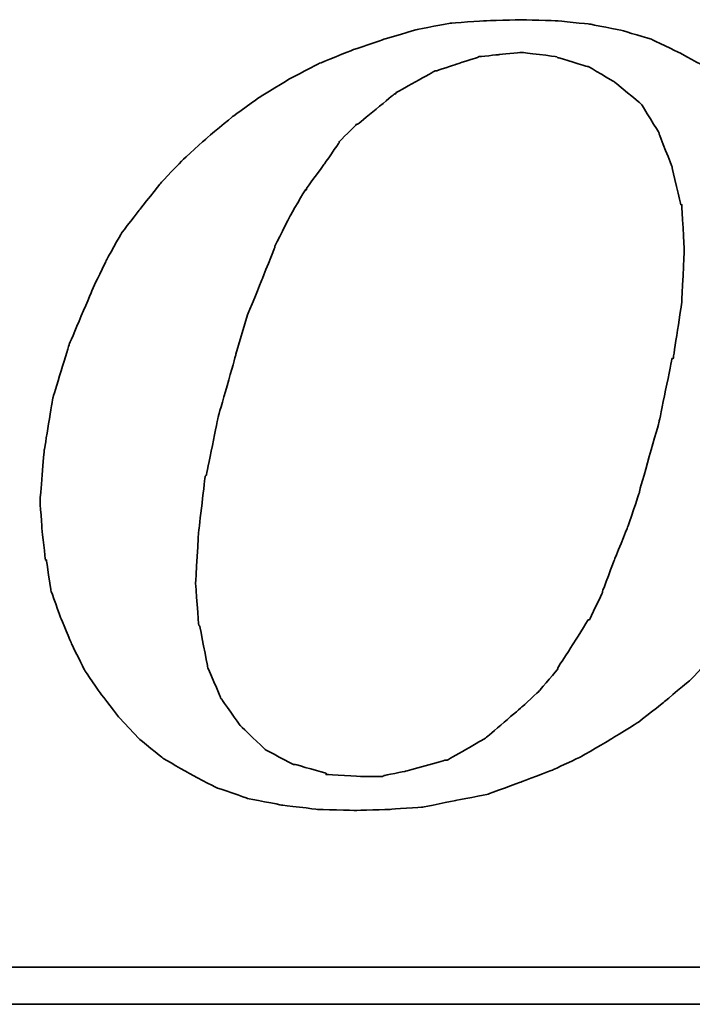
# Model space of a CAD drawing. Header units: millimetres. Extents: x 583 to 834, y 416 to 616.
# Tile 36 of 55: x 800.19 to 801.65, y 532.38 to 534.5. Entities that reach past the tile are written whole.
import ezdxf

# ---------------------------------------------------------------- set-up
doc = ezdxf.new("R2010")
doc.units = ezdxf.units.MM
doc.header["$LTSCALE"] = 0.1
doc.layers.add('CHA', color=7, linetype='CONTINUOUS')
doc.layers.add('layer 1', color=7, linetype='CONTINUOUS')

# ---------------------------------------------------------------- blocks, each defined once
blk = doc.blocks.new('TBI MOTION logo(完整正式版)')
at = {"layer": 'layer 1', "color": 22, "lineweight": 35}
for points, knots in [([(-11.34375, -6.98375), (-11.34375, -6.98375), (-10.91375, -7.43875), (-10.91375, -7.43875), (-10.91375, -7.43875), (-10.91375, -7.43875), (-10.38625, -7.87125), (-10.38625, -7.87125), (-10.38625, -7.87125), (-10.38625, -7.87125), (-9.81125, -8.20375), (-9.81125, -8.20375), (-9.81125, -8.20375), (-9.81125, -8.20375), (-9.21125, -8.51875), (-9.21125, -8.51875), (-9.21125, -8.51875), (-9.21125, -8.51875), (-8.51625, -8.75875), (-8.51625, -8.75875), (-8.51625, -8.75875), (-8.51625, -8.75875), (-7.77125, -8.90375), (-7.77125, -8.90375), (-7.77125, -8.90375), (-7.77125, -8.90375), (-6.97875, -8.99875), (-6.97875, -8.99875), (-6.97875, -8.99875), (-6.97875, -8.99875), (-6.14125, -9.02375), (-6.14125, -9.02375), (-6.14125, -9.02375), (-6.14125, -9.02375), (-5.37125, -8.99875), (-5.37125, -8.99875), (-5.37125, -8.99875), (-5.37125, -8.99875), (-4.65375, -8.94875), (-4.65375, -8.94875), (-4.65375, -8.94875), (-4.65375, -8.94875), (-3.93375, -8.80625), (-3.93375, -8.80625), (-3.93375, -8.80625), (-3.93375, -8.80625), (-3.21375, -8.66375), (-3.21375, -8.66375), (-3.21375, -8.66375), (-3.21375, -8.66375), (-2.49375, -8.39875), (-2.49375, -8.39875), (-2.49375, -8.39875), (-2.49375, -8.39875), (-1.79875, -8.13375), (-1.79875, -8.13375), (-1.79875, -8.13375), (-1.79875, -8.13375), (-1.17375, -7.84375), (-1.17375, -7.84375), (-1.17375, -7.84375), (-1.17375, -7.84375), (-0.52375, -7.46375), (-0.52375, -7.46375), (-0.52375, -7.46375), (-0.52375, -7.46375), (0.10124, -7.07875), (0.10124, -7.07875), (0.10124, -7.07875), (0.10124, -7.07875), (0.67625, -6.62375), (0.67625, -6.62375), (0.67625, -6.62375), (0.67625, -6.62375), (1.24874, -6.14375), (1.24874, -6.14375), (1.24874, -6.14375), (1.24874, -6.14375), (1.72874, -5.64125), (1.72874, -5.64125), (1.72874, -5.64125), (1.72874, -5.64125), (2.18624, -5.06375), (2.18624, -5.06375), (2.18624, -5.06375), (2.18624, -5.06375), (2.61625, -4.48874), (2.61625, -4.48874), (2.61625, -4.48874), (2.61625, -4.48874), (3.00125, -3.83874), (3.00125, -3.83874), (3.00125, -3.83874), (3.00125, -3.83874), (3.36124, -3.21374), (3.36124, -3.21374), (3.36124, -3.21374), (3.36124, -3.21374), (3.84374, -1.99125), (3.84374, -1.99125), (3.84374, -1.99125), (3.84374, -1.99125), (4.22625, -0.81875), (4.22625, -0.81875), (4.22625, -0.81875), (4.22625, -0.81875), (4.39125, 0.45624), (4.39125, 0.45624), (4.39125, 0.45624), (4.39125, 0.45624), (4.48874, 1.70124), (4.48874, 1.70124), (4.48874, 1.70124), (4.48874, 1.70124), (4.43874, 2.44625), (4.43874, 2.44625), (4.43874, 2.44625), (4.43874, 2.44625), (4.36874, 3.14125), (4.36874, 3.14125), (4.36874, 3.14125), (4.36874, 3.14125), (4.25125, 3.81125), (4.25125, 3.81125), (4.25125, 3.81125), (4.25125, 3.81125), (4.03124, 4.41125), (4.03124, 4.41125), (4.03124, 4.41125), (4.03124, 4.41125), (3.74374, 5.01125), (3.74374, 5.01125), (3.74374, 5.01125), (3.74374, 5.01125), (3.43124, 5.58875), (3.43124, 5.58875), (3.43124, 5.58875), (3.43124, 5.58875), (3.02625, 6.09125), (3.02625, 6.09125), (3.02625, 6.09125), (3.02625, 6.09125), (2.59374, 6.54875), (2.59374, 6.54875), (2.59374, 6.54875), (2.59374, 6.54875), (2.09124, 6.98125), (2.09124, 6.98125), (2.09124, 6.98125), (2.09124, 6.98125), (1.56124, 7.36625), (1.56124, 7.36625), (1.56124, 7.36625), (1.56124, 7.36625), (0.98624, 7.67625), (0.98624, 7.67625), (0.98624, 7.67625), (0.98624, 7.67625), (0.38624, 7.96375), (0.38624, 7.96375), (0.38624, 7.96375), (0.38624, 7.96375), (-0.25875, 8.15625), (-0.25875, 8.15625), (-0.25875, 8.15625), (-0.25875, 8.15625), (-0.98125, 8.30125), (-0.98125, 8.30125), (-0.98125, 8.30125), (-0.98125, 8.30125), (-1.70124, 8.37125), (-1.70124, 8.37125), (-1.70124, 8.37125), (-1.70124, 8.37125), (-2.49375, 8.39624), (-2.49375, 8.39624), (-2.49375, 8.39624), (-2.49375, 8.39624), (-3.28625, 8.37125), (-3.28625, 8.37125), (-3.28625, 8.37125), (-3.28625, 8.37125), (-4.05125, 8.32125), (-4.05125, 8.32125), (-4.05125, 8.32125), (-4.05125, 8.32125), (-4.77375, 8.18125), (-4.77375, 8.18125), (-4.77375, 8.18125), (-4.77375, 8.18125), (-5.51625, 7.96375), (-5.51625, 7.96375), (-5.51625, 7.96375), (-5.51625, 7.96375), (-6.21125, 7.72625), (-6.21125, 7.72625), (-6.21125, 7.72625), (-6.21125, 7.72625), (-6.92875, 7.43625), (-6.92875, 7.43625), (-6.92875, 7.43625), (-6.92875, 7.43625), (-7.57875, 7.10125), (-7.57875, 7.10125), (-7.57875, 7.10125), (-7.57875, 7.10125), (-8.24875, 6.69125), (-8.24875, 6.69125), (-8.24875, 6.69125), (-8.24875, 6.69125), (-8.84875, 6.26125), (-8.84875, 6.26125), (-8.84875, 6.26125), (-8.84875, 6.26125), (-9.42625, 5.78125), (-9.42625, 5.78125), (-9.42625, 5.78125), (-9.42625, 5.78125), (-9.95375, 5.30125), (-9.95375, 5.30125), (-9.95375, 5.30125), (-9.95375, 5.30125), (-10.43375, 4.79624), (-10.43375, 4.79624), (-10.43375, 4.79624), (-10.43375, 4.79624), (-10.88875, 4.22125), (-10.88875, 4.22125), (-10.88875, 4.22125), (-10.88875, 4.22125), (-11.29875, 3.69375), (-11.29875, 3.69375), (-11.29875, 3.69375), (-11.29875, 3.69375), (-11.63375, 3.09125), (-11.63375, 3.09125), (-11.63375, 3.09125), (-11.63375, 3.09125), (-11.91875, 2.49625), (-11.91875, 2.49625), (-11.91875, 2.49625), (-11.91875, 2.49625), (-12.44875, 1.24625), (-12.44875, 1.24625), (-12.44875, 1.24625), (-12.44875, 1.24625), (-12.80875, 0.06874), (-12.80875, 0.06874), (-12.80875, 0.06874), (-12.80875, 0.06874), (-12.99875, -1.07875), (-12.99875, -1.07875), (-12.99875, -1.07875), (-12.99875, -1.07875), (-13.09375, -2.18375), (-13.09375, -2.18375), (-13.09375, -2.18375), (-13.09375, -2.18375), (-13.04875, -2.85375), (-13.04875, -2.85375), (-13.04875, -2.85375), (-13.04875, -2.85375), (-12.97375, -3.50375), (-12.97375, -3.50375), (-12.97375, -3.50375), (-12.97375, -3.50375), (-12.95375, -3.50375), (-12.95375, -3.50375), (-12.95375, -3.50375), (-12.95375, -3.50375), (-12.85375, -4.17375), (-12.85375, -4.17375), (-12.85375, -4.17375), (-12.85375, -4.17375), (-12.63875, -4.77624), (-12.63875, -4.77624), (-12.63875, -4.77624), (-12.63875, -4.77624), (-12.39875, -5.35125), (-12.39875, -5.35125), (-12.39875, -5.35125), (-12.39875, -5.35125), (-12.11375, -5.92875), (-12.11375, -5.92875), (-12.11375, -5.92875), (-12.11375, -5.92875), (-11.75375, -6.45375), (-11.75375, -6.45375), (-11.75375, -6.45375), (-11.75375, -6.45375), (-11.34375, -6.98375), (-11.34375, -6.98375)], [0, 0, 0, 0, 0.01369863, 0.01369863, 0.01369863, 0.01369864, 0.02739726, 0.02739726, 0.02739726, 0.02739727, 0.04109589, 0.04109589, 0.04109589, 0.0410959, 0.05479452, 0.05479452, 0.05479452, 0.05479453, 0.06849315, 0.06849315, 0.06849315, 0.06849316, 0.08219178, 0.08219178, 0.08219178, 0.08219179, 0.09589041, 0.09589041, 0.09589041, 0.09589042, 0.10958904, 0.10958904, 0.10958904, 0.10958905, 0.12328767, 0.12328767, 0.12328767, 0.12328768, 0.1369863, 0.1369863, 0.1369863, 0.13698631, 0.15068493, 0.15068493, 0.15068493, 0.15068494, 0.16438356, 0.16438356, 0.16438356, 0.16438357, 0.17808219, 0.17808219, 0.17808219, 0.1780822, 0.19178082, 0.19178082, 0.19178082, 0.19178083, 0.20547945, 0.20547945, 0.20547945, 0.20547946, 0.21917808, 0.21917808, 0.21917808, 0.21917809, 0.23287671, 0.23287671, 0.23287671, 0.23287672, 0.24657534, 0.24657534, 0.24657534, 0.24657535, 0.26027397, 0.26027397, 0.26027397, 0.26027398, 0.2739726, 0.2739726, 0.2739726, 0.27397261, 0.28767123, 0.28767123, 0.28767123, 0.28767124, 0.30136986, 0.30136986, 0.30136986, 0.30136987, 0.31506849, 0.31506849, 0.31506849, 0.3150685, 0.32876712, 0.32876712, 0.32876712, 0.32876713, 0.34246575, 0.34246575, 0.34246575, 0.34246576, 0.35616438, 0.35616438, 0.35616438, 0.35616439, 0.36986301, 0.36986301, 0.36986301, 0.36986302, 0.38356164, 0.38356164, 0.38356164, 0.38356165, 0.39726027, 0.39726027, 0.39726027, 0.39726028, 0.4109589, 0.4109589, 0.4109589, 0.41095891, 0.42465753, 0.42465753, 0.42465753, 0.42465754, 0.43835616, 0.43835616, 0.43835616, 0.43835617, 0.45205479, 0.45205479, 0.45205479, 0.4520548, 0.46575342, 0.46575342, 0.46575342, 0.46575343, 0.47945205, 0.47945205, 0.47945205, 0.47945206, 0.49315068, 0.49315068, 0.49315068, 0.49315069, 0.50684932, 0.50684932, 0.50684932, 0.50684933, 0.52054795, 0.52054795, 0.52054795, 0.52054796, 0.53424658, 0.53424658, 0.53424658, 0.53424659, 0.54794521, 0.54794521, 0.54794521, 0.54794522, 0.56164384, 0.56164384, 0.56164384, 0.56164385, 0.57534247, 0.57534247, 0.57534247, 0.57534248, 0.5890411, 0.5890411, 0.5890411, 0.58904111, 0.60273973, 0.60273973, 0.60273973, 0.60273974, 0.61643836, 0.61643836, 0.61643836, 0.61643837, 0.63013699, 0.63013699, 0.63013699, 0.630137, 0.64383562, 0.64383562, 0.64383562, 0.64383563, 0.65753425, 0.65753425, 0.65753425, 0.65753426, 0.67123288, 0.67123288, 0.67123288, 0.67123289, 0.68493151, 0.68493151, 0.68493151, 0.68493152, 0.69863014, 0.69863014, 0.69863014, 0.69863015, 0.71232877, 0.71232877, 0.71232877, 0.71232878, 0.7260274, 0.7260274, 0.7260274, 0.72602741, 0.73972603, 0.73972603, 0.73972603, 0.73972604, 0.75342466, 0.75342466, 0.75342466, 0.75342467, 0.76712329, 0.76712329, 0.76712329, 0.7671233, 0.78082192, 0.78082192, 0.78082192, 0.78082193, 0.79452055, 0.79452055, 0.79452055, 0.79452056, 0.80821918, 0.80821918, 0.80821918, 0.80821919, 0.82191781, 0.82191781, 0.82191781, 0.82191782, 0.83561644, 0.83561644, 0.83561644, 0.83561645, 0.84931507, 0.84931507, 0.84931507, 0.84931508, 0.8630137, 0.8630137, 0.8630137, 0.86301371, 0.87671233, 0.87671233, 0.87671233, 0.87671234, 0.89041096, 0.89041096, 0.89041096, 0.89041097, 0.90410959, 0.90410959, 0.90410959, 0.9041096, 0.91780822, 0.91780822, 0.91780822, 0.91780823, 0.93150685, 0.93150685, 0.93150685, 0.93150686, 0.94520548, 0.94520548, 0.94520548, 0.94520549, 0.95890411, 0.95890411, 0.95890411, 0.95890412, 0.97260274, 0.97260274, 0.97260274, 0.97260275, 0.98630137, 0.98630137, 0.98630137, 0.98630138, 1, 1, 1, 1]), ([(-8.77875, 1.03124), (-8.77875, 1.03124), (-8.51625, 1.89625), (-8.51625, 1.89625), (-8.51625, 1.89625), (-8.51625, 1.89625), (-8.20375, 2.66375), (-8.20375, 2.66375), (-8.20375, 2.66375), (-8.20375, 2.66375), (-7.91625, 3.38125), (-7.91625, 3.38125), (-7.91625, 3.38125), (-7.91625, 3.38125), (-7.91625, 3.40624), (-7.91625, 3.40624), (-7.91625, 3.40624), (-7.91625, 3.40624), (-7.57875, 4.07624), (-7.57875, 4.07624), (-7.57875, 4.07624), (-7.57875, 4.07624), (-7.24375, 4.65125), (-7.24375, 4.65125), (-7.24375, 4.65125), (-7.24375, 4.65125), (-7.21875, 4.65125), (-7.21875, 4.65125), (-7.21875, 4.65125), (-7.21875, 4.65125), (-7.21875, 4.67624), (-7.21875, 4.67624), (-7.21875, 4.67624), (-7.21875, 4.67624), (-6.83625, 5.20375), (-6.83625, 5.20375), (-6.83625, 5.20375), (-6.83625, 5.20375), (-6.49875, 5.68625), (-6.49875, 5.68625), (-6.49875, 5.68625), (-6.49875, 5.68625), (-6.49875, 5.70625), (-6.49875, 5.70625), (-6.49875, 5.70625), (-6.49875, 5.70625), (-6.11625, 6.09125), (-6.11625, 6.09125), (-6.11625, 6.09125), (-6.11625, 6.09125), (-6.09125, 6.09125), (-6.09125, 6.09125), (-6.09125, 6.09125), (-6.09125, 6.09125), (-5.27375, 6.76625), (-5.27375, 6.76625), (-5.27375, 6.76625), (-5.27375, 6.76625), (-5.24875, 6.76625), (-5.24875, 6.76625), (-5.24875, 6.76625), (-5.24875, 6.76625), (-5.24875, 6.78625), (-5.24875, 6.78625), (-5.24875, 6.78625), (-5.24875, 6.78625), (-4.38875, 7.26624), (-4.38875, 7.26624), (-4.38875, 7.26624), (-4.38875, 7.26624), (-4.36125, 7.26624), (-4.36125, 7.26624), (-4.36125, 7.26624), (-4.36125, 7.26624), (-3.93375, 7.41125), (-3.93375, 7.41125), (-3.93375, 7.41125), (-3.93375, 7.41125), (-3.47375, 7.55625), (-3.47375, 7.55625), (-3.47375, 7.55625), (-3.47375, 7.55625), (-3.45375, 7.55625), (-3.45375, 7.55625), (-3.45375, 7.55625), (-3.45375, 7.55625), (-3.42875, 7.58124), (-3.42875, 7.58124), (-3.42875, 7.58124), (-3.42875, 7.58124), (-2.97375, 7.62625), (-2.97375, 7.62625), (-2.97375, 7.62625), (-2.97375, 7.62625), (-2.49375, 7.67625), (-2.49375, 7.67625), (-2.49375, 7.67625), (-2.49375, 7.67625), (-2.46875, 7.67625), (-2.46875, 7.67625), (-2.46875, 7.67625), (-2.46875, 7.67625), (-1.70124, 7.58124), (-1.70124, 7.58124), (-1.70124, 7.58124), (-1.70124, 7.58124), (-1.67875, 7.55625), (-1.67875, 7.55625), (-1.67875, 7.55625), (-1.67875, 7.55625), (-1.65375, 7.55625), (-1.65375, 7.55625), (-1.65375, 7.55625), (-1.65375, 7.55625), (-1.03125, 7.36625), (-1.03125, 7.36625), (-1.03125, 7.36625), (-1.03125, 7.36625), (-1.00625, 7.36625), (-1.00625, 7.36625), (-1.00625, 7.36625), (-1.00625, 7.36625), (-0.43124, 7.02624), (-0.43124, 7.02624), (-0.43124, 7.02624), (-0.43124, 7.02624), (-0.40625, 7.00624), (-0.40625, 7.00624), (-0.40625, 7.00624), (-0.40625, 7.00624), (0.12124, 6.57124), (0.12124, 6.57124), (0.12124, 6.57124), (0.12124, 6.57124), (0.14624, 6.54875), (0.14624, 6.54875), (0.14624, 6.54875), (0.14624, 6.54875), (0.17124, 6.52375), (0.17124, 6.52375), (0.17124, 6.52375), (0.17124, 6.52375), (0.55625, 5.89875), (0.55625, 5.89875), (0.55625, 5.89875), (0.55625, 5.89875), (0.55625, 5.87625), (0.55625, 5.87625), (0.55625, 5.87625), (0.55625, 5.87625), (0.84124, 5.15625), (0.84124, 5.15625), (0.84124, 5.15625), (0.84124, 5.15625), (0.84124, 5.13125), (0.84124, 5.13125), (0.84124, 5.13125), (0.84124, 5.13125), (1.03624, 4.31875), (1.03624, 4.31875), (1.03624, 4.31875), (1.03624, 4.31875), (1.05624, 4.31875), (1.05624, 4.31875), (1.05624, 4.31875), (1.05624, 4.31875), (1.05624, 4.29125), (1.05624, 4.29125), (1.05624, 4.29125), (1.05624, 4.29125), (1.10625, 3.33125), (1.10625, 3.33125), (1.10625, 3.33125), (1.10625, 3.33125), (1.10625, 3.30875), (1.10625, 3.30875), (1.10625, 3.30875), (1.10625, 3.30875), (1.05624, 2.20624), (1.05624, 2.20624), (1.05624, 2.20624), (1.05624, 2.20624), (1.05624, 2.18124), (1.05624, 2.18124), (1.05624, 2.18124), (1.05624, 2.18124), (0.86624, 0.93624), (0.86624, 0.93624), (0.86624, 0.93624), (0.86624, 0.93624), (0.84124, 0.93624), (0.84124, 0.93624), (0.84124, 0.93624), (0.84124, 0.93624), (0.55625, -0.45874), (0.55625, -0.45874), (0.55625, -0.45874), (0.55625, -0.45874), (0.12124, -1.99125), (0.12124, -1.99125), (0.12124, -1.99125), (0.12124, -1.99125), (0.12124, -2.01874), (0.12124, -2.01874), (0.12124, -2.01874), (0.12124, -2.01874), (-0.13874, -2.78375), (-0.13874, -2.78375), (-0.13874, -2.78375), (-0.13874, -2.78375), (-0.43124, -3.50375), (-0.43124, -3.50375), (-0.43124, -3.50375), (-0.43124, -3.50375), (-0.69375, -4.19875), (-0.69375, -4.19875), (-0.69375, -4.19875), (-0.69375, -4.19875), (-0.69375, -4.22375), (-0.69375, -4.22375), (-0.69375, -4.22375), (-0.69375, -4.22375), (-0.98125, -4.82374), (-0.98125, -4.82374), (-0.98125, -4.82374), (-0.98125, -4.82374), (-1.00625, -4.82374), (-1.00625, -4.82374), (-1.00625, -4.82374), (-1.00625, -4.82374), (-1.33875, -5.35125), (-1.33875, -5.35125), (-1.33875, -5.35125), (-1.33875, -5.35125), (-1.67875, -5.87875), (-1.67875, -5.87875), (-1.67875, -5.87875), (-1.67875, -5.87875), (-1.67875, -5.90375), (-1.67875, -5.90375), (-1.67875, -5.90375), (-1.67875, -5.90375), (-2.05875, -6.35875), (-2.05875, -6.35875), (-2.05875, -6.35875), (-2.05875, -6.35875), (-2.08375, -6.38375), (-2.08375, -6.38375), (-2.08375, -6.38375), (-2.08375, -6.38375), (-2.46875, -6.74375), (-2.46875, -6.74375), (-2.46875, -6.74375), (-2.46875, -6.74375), (-3.25875, -7.41625), (-3.25875, -7.41625), (-3.25875, -7.41625), (-3.25875, -7.41625), (-3.28625, -7.43875), (-3.28625, -7.43875), (-3.28625, -7.43875), (-3.28625, -7.43875), (-4.12375, -7.91875), (-4.12375, -7.91875), (-4.12375, -7.91875), (-4.12375, -7.91875), (-4.14875, -7.91875), (-4.14875, -7.91875), (-4.14875, -7.91875), (-4.14875, -7.91875), (-4.17125, -7.91875), (-4.17125, -7.91875), (-4.17125, -7.91875), (-4.17125, -7.91875), (-5.03375, -8.15875), (-5.03375, -8.15875), (-5.03375, -8.15875), (-5.03375, -8.15875), (-5.51625, -8.25625), (-5.51625, -8.25625), (-5.51625, -8.25625), (-5.51625, -8.25625), (-5.54125, -8.27875), (-5.54125, -8.27875), (-5.54125, -8.27875), (-5.54125, -8.27875), (-5.56375, -8.27875), (-5.56375, -8.27875), (-5.56375, -8.27875), (-5.56375, -8.27875), (-5.99625, -8.27875), (-5.99625, -8.27875), (-5.99625, -8.27875), (-5.99625, -8.27875), (-6.76375, -8.23125), (-6.76375, -8.23125), (-6.76375, -8.23125), (-6.76375, -8.23125), (-6.78875, -8.23125), (-6.78875, -8.23125), (-6.78875, -8.23125), (-6.78875, -8.23125), (-6.78875, -8.20375), (-6.78875, -8.20375), (-6.78875, -8.20375), (-6.78875, -8.20375), (-7.45875, -8.01375), (-7.45875, -8.01375), (-7.45875, -8.01375), (-7.45875, -8.01375), (-7.48375, -8.01375), (-7.48375, -8.01375), (-7.48375, -8.01375), (-7.48375, -8.01375), (-7.50875, -8.01375), (-7.50875, -8.01375), (-7.50875, -8.01375), (-7.50875, -8.01375), (-8.13125, -7.67875), (-8.13125, -7.67875), (-8.13125, -7.67875), (-8.13125, -7.67875), (-8.15625, -7.65375), (-8.15625, -7.65375), (-8.15625, -7.65375), (-8.15625, -7.65375), (-8.65875, -7.17375), (-8.65875, -7.17375), (-8.65875, -7.17375), (-8.65875, -7.17375), (-8.68375, -7.14875), (-8.68375, -7.14875), (-8.68375, -7.14875), (-8.68375, -7.14875), (-9.08875, -6.57375), (-9.08875, -6.57375), (-9.08875, -6.57375), (-9.08875, -6.57375), (-9.11375, -6.54875), (-9.11375, -6.54875), (-9.11375, -6.54875), (-9.11375, -6.54875), (-9.11375, -6.52875), (-9.11375, -6.52875), (-9.11375, -6.52875), (-9.11375, -6.52875), (-9.40375, -5.85375), (-9.40375, -5.85375), (-9.40375, -5.85375), (-9.40375, -5.85375), (-9.40375, -5.82875), (-9.40375, -5.82875), (-9.40375, -5.82875), (-9.40375, -5.82875), (-9.56875, -4.96875), (-9.56875, -4.96875), (-9.56875, -4.96875), (-9.56875, -4.96875), (-9.59375, -4.94375), (-9.59375, -4.94375), (-9.59375, -4.94375), (-9.59375, -4.94375), (-9.66375, -4.03375), (-9.66375, -4.03375), (-9.66375, -4.03375), (-9.66375, -4.03375), (-9.66375, -4.00875), (-9.66375, -4.00875), (-9.66375, -4.00875), (-9.66375, -4.00875), (-9.59375, -2.85375), (-9.59375, -2.85375), (-9.59375, -2.85375), (-9.59375, -2.85375), (-9.45125, -1.65875), (-9.45125, -1.65875), (-9.45125, -1.65875), (-9.45125, -1.65875), (-9.42625, -1.63375), (-9.42625, -1.63375), (-9.42625, -1.63375), (-9.42625, -1.63375), (-9.16125, -0.33875), (-9.16125, -0.33875), (-9.16125, -0.33875), (-9.16125, -0.33875), (-8.77875, 1.00624), (-8.77875, 1.00624), (-8.77875, 1.00624), (-8.77875, 1.00624), (-8.77875, 1.03124), (-8.77875, 1.03124)], [0, 0, 0, 0, 0.01020408, 0.01020408, 0.01020408, 0.01020409, 0.02040816, 0.02040816, 0.02040816, 0.02040817, 0.03061224, 0.03061224, 0.03061224, 0.03061225, 0.04081633, 0.04081633, 0.04081633, 0.04081634, 0.05102041, 0.05102041, 0.05102041, 0.05102042, 0.06122449, 0.06122449, 0.06122449, 0.0612245, 0.07142857, 0.07142857, 0.07142857, 0.07142858, 0.08163265, 0.08163265, 0.08163265, 0.08163266, 0.09183673, 0.09183673, 0.09183673, 0.09183674, 0.10204082, 0.10204082, 0.10204082, 0.10204083, 0.1122449, 0.1122449, 0.1122449, 0.11224491, 0.12244898, 0.12244898, 0.12244898, 0.12244899, 0.13265306, 0.13265306, 0.13265306, 0.13265307, 0.14285714, 0.14285714, 0.14285714, 0.14285715, 0.15306122, 0.15306122, 0.15306122, 0.15306123, 0.16326531, 0.16326531, 0.16326531, 0.16326532, 0.17346939, 0.17346939, 0.17346939, 0.1734694, 0.18367347, 0.18367347, 0.18367347, 0.18367348, 0.19387755, 0.19387755, 0.19387755, 0.19387756, 0.20408163, 0.20408163, 0.20408163, 0.20408164, 0.21428571, 0.21428571, 0.21428571, 0.21428572, 0.2244898, 0.2244898, 0.2244898, 0.22448981, 0.23469388, 0.23469388, 0.23469388, 0.23469389, 0.24489796, 0.24489796, 0.24489796, 0.24489797, 0.25510204, 0.25510204, 0.25510204, 0.25510205, 0.26530612, 0.26530612, 0.26530612, 0.26530613, 0.2755102, 0.2755102, 0.2755102, 0.27551021, 0.28571429, 0.28571429, 0.28571429, 0.2857143, 0.29591837, 0.29591837, 0.29591837, 0.29591838, 0.30612245, 0.30612245, 0.30612245, 0.30612246, 0.31632653, 0.31632653, 0.31632653, 0.31632654, 0.32653061, 0.32653061, 0.32653061, 0.32653062, 0.33673469, 0.33673469, 0.33673469, 0.3367347, 0.34693878, 0.34693878, 0.34693878, 0.34693879, 0.35714286, 0.35714286, 0.35714286, 0.35714287, 0.36734694, 0.36734694, 0.36734694, 0.36734695, 0.37755102, 0.37755102, 0.37755102, 0.37755103, 0.3877551, 0.3877551, 0.3877551, 0.38775511, 0.39795918, 0.39795918, 0.39795918, 0.39795919, 0.40816327, 0.40816327, 0.40816327, 0.40816328, 0.41836735, 0.41836735, 0.41836735, 0.41836736, 0.42857143, 0.42857143, 0.42857143, 0.42857144, 0.43877551, 0.43877551, 0.43877551, 0.43877552, 0.44897959, 0.44897959, 0.44897959, 0.4489796, 0.45918367, 0.45918367, 0.45918367, 0.45918368, 0.46938776, 0.46938776, 0.46938776, 0.46938777, 0.47959184, 0.47959184, 0.47959184, 0.47959185, 0.48979592, 0.48979592, 0.48979592, 0.48979593, 0.5, 0.5, 0.5, 0.50000001, 0.51020408, 0.51020408, 0.51020408, 0.51020409, 0.52040816, 0.52040816, 0.52040816, 0.52040817, 0.53061224, 0.53061224, 0.53061224, 0.53061225, 0.54081633, 0.54081633, 0.54081633, 0.54081634, 0.55102041, 0.55102041, 0.55102041, 0.55102042, 0.56122449, 0.56122449, 0.56122449, 0.5612245, 0.57142857, 0.57142857, 0.57142857, 0.57142858, 0.58163265, 0.58163265, 0.58163265, 0.58163266, 0.59183673, 0.59183673, 0.59183673, 0.59183674, 0.60204082, 0.60204082, 0.60204082, 0.60204083, 0.6122449, 0.6122449, 0.6122449, 0.61224491, 0.62244898, 0.62244898, 0.62244898, 0.62244899, 0.63265306, 0.63265306, 0.63265306, 0.63265307, 0.64285714, 0.64285714, 0.64285714, 0.64285715, 0.65306122, 0.65306122, 0.65306122, 0.65306123, 0.66326531, 0.66326531, 0.66326531, 0.66326532, 0.67346939, 0.67346939, 0.67346939, 0.6734694, 0.68367347, 0.68367347, 0.68367347, 0.68367348, 0.69387755, 0.69387755, 0.69387755, 0.69387756, 0.70408163, 0.70408163, 0.70408163, 0.70408164, 0.71428571, 0.71428571, 0.71428571, 0.71428572, 0.7244898, 0.7244898, 0.7244898, 0.72448981, 0.73469388, 0.73469388, 0.73469388, 0.73469389, 0.74489796, 0.74489796, 0.74489796, 0.74489797, 0.75510204, 0.75510204, 0.75510204, 0.75510205, 0.76530612, 0.76530612, 0.76530612, 0.76530613, 0.7755102, 0.7755102, 0.7755102, 0.77551021, 0.78571429, 0.78571429, 0.78571429, 0.7857143, 0.79591837, 0.79591837, 0.79591837, 0.79591838, 0.80612245, 0.80612245, 0.80612245, 0.80612246, 0.81632653, 0.81632653, 0.81632653, 0.81632654, 0.82653061, 0.82653061, 0.82653061, 0.82653062, 0.83673469, 0.83673469, 0.83673469, 0.8367347, 0.84693878, 0.84693878, 0.84693878, 0.84693879, 0.85714286, 0.85714286, 0.85714286, 0.85714287, 0.86734694, 0.86734694, 0.86734694, 0.86734695, 0.87755102, 0.87755102, 0.87755102, 0.87755103, 0.8877551, 0.8877551, 0.8877551, 0.88775511, 0.89795918, 0.89795918, 0.89795918, 0.89795919, 0.90816327, 0.90816327, 0.90816327, 0.90816328, 0.91836735, 0.91836735, 0.91836735, 0.91836736, 0.92857143, 0.92857143, 0.92857143, 0.92857144, 0.93877551, 0.93877551, 0.93877551, 0.93877552, 0.94897959, 0.94897959, 0.94897959, 0.9489796, 0.95918367, 0.95918367, 0.95918367, 0.95918368, 0.96938776, 0.96938776, 0.96938776, 0.96938777, 0.97959184, 0.97959184, 0.97959184, 0.97959185, 0.98979592, 0.98979592, 0.98979592, 0.98979593, 1, 1, 1, 1]), ([(75.90875, -9.47875), (75.90875, -9.47875), (75.90875, -12.28625), (75.90875, -12.28625), (75.90875, -12.28625), (75.90875, -12.28625), (75.90875, -12.47875), (75.90875, -12.47875), (75.90875, -12.47875), (75.90875, -12.47875), (75.71625, -12.47875), (75.71625, -12.47875), (75.71625, -12.47875), (75.71625, -12.47875), (-88.32875, -12.47875), (-88.32875, -12.47875), (-88.32875, -12.47875), (-88.32875, -12.47875), (-88.32875, -13.29375), (-88.32875, -13.29375), (-88.32875, -13.29375), (-88.32875, -13.29375), (82.89125, -13.29375), (82.89125, -13.29375), (82.89125, -13.29375), (82.89125, -13.29375), (75.90875, -9.47875), (75.90875, -9.47875)], [0, 0, 0, 0, 0.14285714, 0.14285714, 0.14285714, 0.14285715, 0.28571429, 0.28571429, 0.28571429, 0.2857143, 0.42857143, 0.42857143, 0.42857143, 0.42857144, 0.57142857, 0.57142857, 0.57142857, 0.57142858, 0.71428571, 0.71428571, 0.71428571, 0.71428572, 0.85714286, 0.85714286, 0.85714286, 0.85714287, 1, 1, 1, 1])]:
    blk.add_open_spline(points, degree=3, knots=knots, dxfattribs=at)

msp = doc.modelspace()

# ---------------------------------------------------------------- block references
at = {"layer": 'CHA', "color": 0, "xscale": 0.0980771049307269, "yscale": 0.0980771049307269, "zscale": 0.0980771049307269}
msp.add_blockref('TBI MOTION logo(完整正式版)', (801.5214, 533.6808), dxfattribs=at)

doc.saveas('drawing.dxf')
